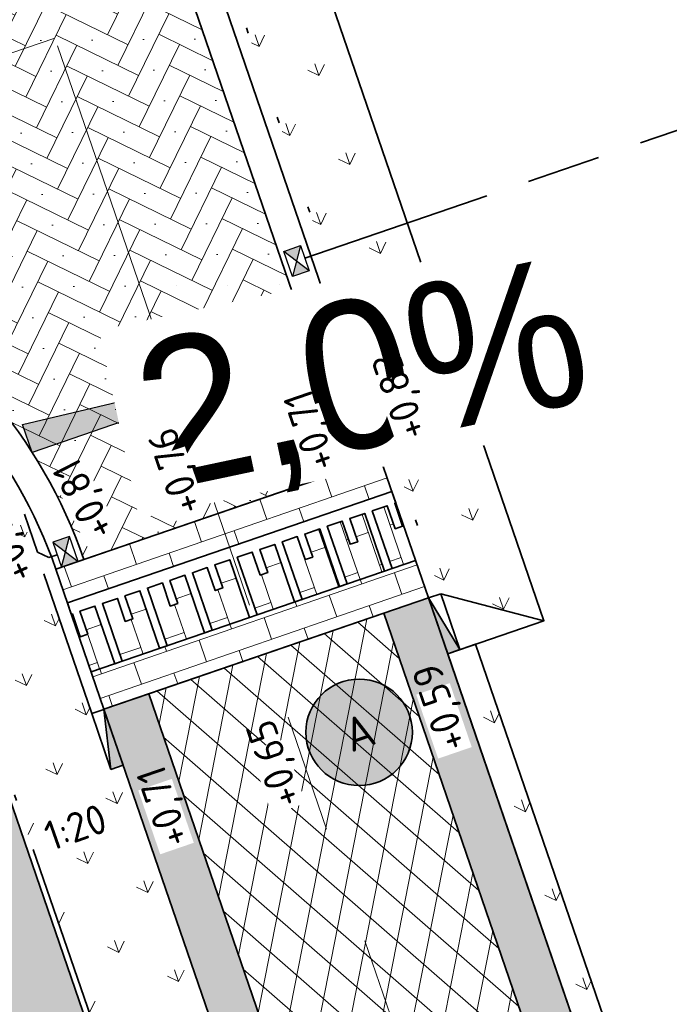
# Model space of a CAD drawing. Header units: metres. Extents: x 264779 to 275389, y 575281 to 580396.
# Tile 152 of 174: x 265508 to 265519, y 577012 to 577029. Entities that reach past the tile are written whole.
import ezdxf
from ezdxf.enums import TextEntityAlignment as Align

# ---------------------------------------------------------------- set-up
doc = ezdxf.new("R2018")
doc.units = ezdxf.units.M
doc.set_wipeout_variables(frame=1)
for name, pattern in [('AM-AS', [16, 10, -2, 2, -2]), ('B-WE-RI-HWA_HUISAANSLUITING_PVC_125-G', [10, 3.25, -0.75, 1.25, -0.75, 1.25, -0.75, 1.25, -0.75]), ('B-WE-VH-KANTOPSLUITING_OPSLUITBAND_[AFMETINGEN1]-G', [10, 5.5, -0.875, 0, -0.875, 1, -0.875, 0, -0.875]), ('B-WE-VH-KANTOPSLUITING_TROTTOIRBAND_RWS_[AFMETINGEN1]-G', [10, 2.5, -1.5, 0, -1.5, 0, -1.5, 0, -1.5, 0, -1.5])]:
    doc.linetypes.add(name, pattern=pattern)
for name, color, linetype, lineweight, true_color in [('N-GV-GR-GRAS_BERMKRUIDENMENGSEL-A', 7, 'Continuous', 18, 0x00a500), ('N-OI-RI-HWA_KOLKAANSLUITING_PVC_160-G', 150, 'B-WE-RI-HWA_HUISAANSLUITING_PVC_125-G', 35, 0x007fff), ('N-WE-RI-HWA_KOLK-S', 150, 'Continuous', 25, 0x007fff), ('N-WE-VH-VERHARDING_STRAATBAKSTEEN_DIKFORMAAT_HALF_ROOD-PAARS -A', 7, 'Continuous', 18, 0xa45729), ('N-WE-VH-VERHARDING_STRAATBAKSTEEN_DIKFORMAAT_KEPER-ROOD-PAARS-A', 7, 'Continuous', 18, 0xa45729), ('N-WE-VH-VERHARDING_STRAATBAKSTEEN_WAALFORMAAT_HALF_PAARS-BRUIN-A', 7, 'Continuous', 18, 0x66332b)]:
    doc.layers.add(name, color=color, linetype=linetype, lineweight=lineweight, true_color=true_color)
for name, color, linetype, lineweight in [('N-WE-AM-AS-G', 10, 'AM-AS', 18), ('N-WE-GW-BERM-G', 90, 'Continuous', 35), ('N-WE-OG-TOPOGRAFIE-G', 7, 'Continuous', 35), ('N-WE-VH-GOOT_SBS-G', 40, 'Continuous', 35), ('N-WE-VH-KANTOPSLUITING_ELEMENT_EINDVERLOOPBAND_110-220x250-G', 40, 'Continuous', 35), ('N-WE-VH-KANTOPSLUITING_OPSLUITBAND_100x200-G', 60, 'B-WE-VH-KANTOPSLUITING_OPSLUITBAND_[AFMETINGEN1]-G', 35), ('N-WE-VH-KANTOPSLUITING_TROTTOIRBAND_RWS_110-220x250-G', 60, 'B-WE-VH-KANTOPSLUITING_TROTTOIRBAND_RWS_[AFMETINGEN1]-G', 35), ('N-WE-VH-VERHARDING_ASFALT-A', 40, 'Continuous', 18), ('N-WE-VH-VERHARDING_ASFALT-G', 40, 'Continuous', 35), ('N-WE-VH-VERHARDING_ASFALT_SLIJTLAAG-A', 40, 'Continuous', 18), ('N-WE-VH-VERHARDING_STRAATBAKSTEEN_DIKFORMAAT_KEPER-G', 40, 'Continuous', 35), ('N-WE-VH-VERHARDING_STRAATBAKSTEEN_WAALFORMAAT_HALF-G', 40, 'Continuous', 35), ('N-XX-AL-HOOGTELABEL-T25-M', 7, 'Continuous', 25), ('N-XX-AL-VERWIJZING-S', 7, 'Continuous', 25), ('X-XX-AL-VERKANTING_ÉÉN_OOR-S', 7, 'Continuous', 25)]:
    doc.layers.add(name, color=color, linetype=linetype, lineweight=lineweight)
doc.layers.add('X-XX-AL-HULPLAAG-G', color=6, linetype='Continuous', lineweight=18, plot=False)
doc.styles.add('NLCS-ISO', font='NLCS-ISO.ttf')
doc.styles.add('NLCS-ISO-M1000-T25', font='NLCS-ISO.ttf', dxfattribs={"height": 2.5})
doc.styles.get("Standard").update_dxf_attribs({"font": 'arial.ttf'})
pattern_1 = [(109.0885258, (229379.4453, 679350.7839), (-1.011904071, 0.491604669), [0.2109375, -1.380052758]), (64.0885258, (229379.4453, 679350.7839), (-1.011904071, 0.491604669), [0.2109375, -0.9140625]), (154.0885258, (229379.4453, 679350.7839), (-0.491604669, -1.011904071), [0.2109375, -0.9140625])]
pattern_2 = [(63.89148067, (53431.0888, 115509.4455), (-1.01020742, 0.4950817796), []), (63.89148067, (53431.1034, 115509.4029), (-0.50510371, 0.2475408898), [-0.16875, 0.225, -0.16875]), (63.89148067, (53431.118, 115509.3603), (-1.01020742, 0.4950817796), []), (153.89148067, (53431.0888, 115509.4455), (-0.4950817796, -1.01020742), []), (153.89148067, (53431.1034, 115509.4029), (-0.2475408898, -0.50510371), [-0.16875, 0.225, -0.16875]), (153.89148067, (53431.118, 115509.3603), (-0.4950817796, -1.01020742), [])]
pattern_3 = [(109.04055237, (53525.6048, 115542.10574), (-0.930197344, 0.91073834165), [0.388125, -0.388125]), (199.040552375, (53525.60482, 115542.10574), (0.1266208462, -0.3668898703), [])]

# ---------------------------------------------------------------- blocks, each defined once
blk = doc.blocks.new('*U275')
blk.add_wipeout([(-1.125, 0.75), (1.125, 0.75), (1.125, -0.75), (-1.125, -0.75)])
h = blk.add_hatch(color=256)
h.dxf.hatch_style = 1
h.paths.add_polyline_path([(0, 0), (-1.125, 0.75), (-1.125, -0.75)])
h.paths.add_polyline_path([(1.125, -0.75), (1.125, 0.75), (0, 0)])
for p, q in [((-1.125, -0.75), (1.125, 0.75)), ((1.125, -0.75), (-1.125, 0.75))]:
    blk.add_line(p, q)
at = {"flags": 128}
blk.add_lwpolyline([(-1.125, -0.75), (1.125, -0.75), (1.125, 0.75), (-1.125, 0.75)], close=True, dxfattribs=at)
blk = doc.blocks.new('*U277')
blk.add_wipeout([(-1.125, 0.75), (1.125, 0.75), (1.125, -0.75), (-1.125, -0.75)])
h = blk.add_hatch(color=256)
h.dxf.hatch_style = 1
h.paths.add_polyline_path([(0, 0), (-1.125, 0.75), (-1.125, -0.75)])
h.paths.add_polyline_path([(1.125, -0.75), (1.125, 0.75), (0, 0)])
for p, q in [((-1.125, -0.75), (1.125, 0.75)), ((1.125, -0.75), (-1.125, 0.75))]:
    blk.add_line(p, q)
at = {"flags": 128}
blk.add_lwpolyline([(-1.125, -0.75), (1.125, -0.75), (1.125, 0.75), (-1.125, 0.75)], close=True, dxfattribs=at)
blk = doc.blocks.new('*U182')
h = blk.add_hatch(color=256)
h.dxf.hatch_style = 1
h.paths.add_polyline_path([(0, 0.22), (-1, 0.22), (-1, 0)])
for p, q in [((-1, 0), (0, 0.22)), ((0, 0.22), (-1, 0.22)), ((-1, 0.22), (-1, 0)), ((0, 0), (0, 0.22)), ((-1, 0), (0, 0))]:
    blk.add_line(p, q)
blk = doc.blocks.new('*U253')
h = blk.add_hatch(color=256)
h.dxf.hatch_style = 1
h.paths.add_polyline_path([(23.827, 8.183), (0, 0), (-0.812, 2.364)])
at = {"flags": 128}
blk.add_lwpolyline([(23.827, 8.183), (0, 0), (-0.812, 2.364), (23.827, 8.183)], dxfattribs=at)
at = {"lineweight": 30, "flags": 9}
blk.add_attdef('HELLING', text='', height=2.5, rotation=11.9534, dxfattribs=at).set_placement((7.902, 8.875), align=Align.TOP_LEFT)
blk = doc.blocks.new('SAL-VERWIJZING_VERHARDINGAANDUIDING-SO')
at = {"true_color": 0xffffff}
h = blk.add_hatch(color=7, dxfattribs=at)
edge = h.paths.add_edge_path()
edge.add_arc((0, 0), 4, 0, 360)
at = {"linetype": 'Continuous', "lineweight": 35}
blk.add_circle((0, 0), 4, dxfattribs=at)
at = {"color": 250, "lineweight": 25, "style": 'NLCS-ISO'}
blk.add_attdef('NR', text='', height=2.5, dxfattribs=at).set_placement((0, 0), align=Align.MIDDLE_CENTER)

msp = doc.modelspace()

# ---------------------------------------------------------------- hatches: boundary and pattern name
at = {"layer": 'N-GV-GR-GRAS_BERMKRUIDENMENGSEL-A'}
h = msp.add_hatch(dxfattribs=at)
h.set_pattern_fill('AGR-KRUIDEN', color=256, scale=0.5625, pattern_type=2)
h.set_pattern_definition([(109.0885258, (229273.9467, 679383.4868), (-1.011904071, 0.491604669), [0.2109375, -1.380052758]), (64.0885258, (229273.9467, 679383.4868), (-1.011904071, 0.491604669), [0.2109375, -0.9140625]), (154.0885258, (229273.9467, 679383.4868), (-0.491604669, -1.011904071), [0.2109375, -0.9140625])])
h.paths.add_polyline_path([(265515.065, 577019.136), (265515.39, 577018.19), (265516.808, 577018.677), (265505.214, 577052.44, -0.414214), (265509.113, 577060.419), (265510.059, 577060.744), (265509.572, 577062.163), (265508.626, 577061.838, 0.414214), (265503.795, 577051.953)])
h = msp.add_hatch(dxfattribs=at)
h.set_pattern_fill('AGR-KRUIDEN', color=256, scale=0.5625, pattern_type=2)
h.set_pattern_definition(pattern_1)
edge = h.paths.add_edge_path()
edge.add_line((265544.192, 576895.666), (265546.356, 576896.476))
edge.add_line((265546.356, 576896.476), (265508.74, 577006.395))
edge.add_line((265508.74, 577006.395), (265502.494, 577024.584))
edge.add_line((265502.494, 577024.584), (265501.502, 577024.714))
edge.add_arc((265500.991, 577016.9), 7.83, 86.2552, 97.004)
edge.add_line((265500.036, 577024.672), (265499.053, 577024.486))
edge.add_line((265499.053, 577024.486), (265499.122, 577024.136))
edge.add_line((265499.122, 577024.136), (265499.682, 577022.506))
edge.add_line((265499.682, 577022.506), (265496.419, 577021.386))
edge.add_line((265496.419, 577021.386), (265497.88, 577017.13))
edge.add_line((265497.88, 577017.13), (265499.544, 577012.439))
edge.add_line((265499.544, 577012.439), (265501.088, 577012.255))
edge.add_line((265501.088, 577012.255), (265540.334, 576897.439))
edge.add_line((265540.334, 576897.439), (265543.159, 576898.476))
edge.add_line((265543.159, 576898.476), (265544.192, 576895.666))
edge = h.paths.add_edge_path()
edge.add_line((265546.66, 576895.587), (265544.512, 576894.792))
edge.add_line((265544.512, 576894.792), (265545.439, 576892.27))
edge.add_line((265545.439, 576892.27), (265542.476, 576891.172))
edge.add_line((265542.476, 576891.172), (265587.997, 576757.999))
edge.add_line((265587.997, 576757.999), (265589.325, 576758.45))
edge.add_line((265589.325, 576758.45), (265589.374, 576758.308))
edge.add_arc((265586.801, 576765.883), 8, 288.7583, 298.8426)
edge.add_line((265590.66, 576758.875), (265589.455, 576762.422))
edge.add_line((265589.455, 576762.422), (265590.43, 576767.326))
edge.add_line((265590.43, 576767.326), (265573.686, 576816.611))
edge.add_line((265573.686, 576816.611), (265546.66, 576895.587))
h = msp.add_hatch(dxfattribs=at)
h.set_pattern_fill('AGR-KRUIDEN', color=256, scale=0.5625, pattern_type=2)
h.set_pattern_definition(pattern_1)
edge = h.paths.add_edge_path()
edge.add_line((265525.933, 576962.949), (265527.523, 576963.492))
edge.add_line((265527.523, 576963.492), (265523.242, 576976.003))
edge.add_line((265523.242, 576976.003), (265523.45, 576976.074))
edge.add_line((265523.45, 576976.074), (265512.619, 577007.724))
edge.add_line((265512.619, 577007.724), (265509.696, 577016.235))
edge.add_line((265509.696, 577016.235), (265509.488, 577016.163))
edge.add_line((265509.488, 577016.163), (265508.35, 577019.478))
edge.add_arc((265500.992, 577016.951), 7.78, 18.9534, 49.9498)
edge.add_line((265505.998, 577022.906), (265505.192, 577023.499))
edge.add_line((265505.192, 577023.499), (265510.821, 577007.108))
edge.add_line((265510.821, 577007.108), (265525.933, 576962.949))
h = msp.add_hatch(dxfattribs=at)
h.set_pattern_fill('AGR-KRUIDEN', color=256, scale=0.5625, pattern_type=2)
h.set_pattern_definition([(109.0885258, (229332.19456, 679334.4325), (-1.011904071, 0.491604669), [0.2109375, -1.380052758]), (64.0885258, (229332.1946, 679334.4325), (-1.011904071, 0.491604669), [0.2109375, -0.9140625]), (154.0885258, (229332.1946, 679334.4325), (-0.491604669, -1.011904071), [0.2109375, -0.9140625])])
h.paths.add_polyline_path([(265518.578, 577009.767), (265515.654, 577018.281), (265515.182, 577018.119), (265518.105, 577009.605), (265528.935, 576977.958), (265529.408, 576978.12)])
at = {"layer": 'N-WE-VH-VERHARDING_ASFALT-A'}
h = msp.add_hatch(dxfattribs=at)
h.set_pattern_fill('AVH-ASFALT', color=256, scale=2.5875, angle=359.803, style=0, pattern_type=2)
h.set_pattern_definition([(78.89148067, (53431.1034, 115509.4029), (-0.50780413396, 0.0997056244), []), (138.89148067, (53431.1034, 115509.4029), (-0.3402496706, -0.38991846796), [])])
h.paths.add_polyline_path([(265514.1, 577018.805), (265510.128, 577017.441), (265513.375, 577007.984), (265524.53, 576975.387), (265528.504, 576976.747), (265517.348, 577009.346)])
at = {"layer": 'N-WE-VH-VERHARDING_ASFALT_SLIJTLAAG-A'}
h = msp.add_hatch(dxfattribs=at)
h.set_pattern_fill('AVH-OVERIG_01', color=256, scale=1.125, angle=359.803, style=0, pattern_type=2)
h.set_pattern_definition(pattern_2)
h.paths.add_polyline_path([(265514.857, 577019.065), (265514.1, 577018.805), (265517.348, 577009.346), (265528.504, 576976.747), (265529.261, 576977.006), (265518.105, 577009.605)])
h = msp.add_hatch(dxfattribs=at)
h.set_pattern_fill('AVH-OVERIG_01', color=256, scale=1.125, angle=359.803, style=0, pattern_type=2)
h.set_pattern_definition(pattern_2)
h.paths.add_polyline_path([(265510.128, 577017.441), (265509.371, 577017.181), (265512.619, 577007.724), (265523.774, 576975.128), (265524.53, 576975.387), (265513.375, 577007.984)])
at = {"layer": 'N-WE-VH-VERHARDING_STRAATBAKSTEEN_DIKFORMAAT_HALF_ROOD-PAARS -A'}
h = msp.add_hatch(dxfattribs=at)
h.set_pattern_fill('AVH-BSS_DIKFORMAAT_HALFST', color=256, scale=28.125, angle=89.952, pattern_type=2)
h.set_pattern_definition(pattern_3)
h.paths.add_polyline_path([(265514.857, 577019.065), (265514.639, 577019.698), (265509.154, 577017.814), (265509.371, 577017.181)])
at = {"layer": 'N-WE-VH-VERHARDING_STRAATBAKSTEEN_WAALFORMAAT_HALF_PAARS-BRUIN-A'}
h = msp.add_hatch(dxfattribs=at)
h.set_pattern_fill('AVH-SBS_WAALFORMAAT_HALFST', color=256, scale=28.125, angle=359.8649, style=0, pattern_type=2)
h.set_pattern_definition([(18.95339914, (53431.10338, 115509.40288), (-0.09134972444, 0.2660014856), []), (108.95339914, (53432.1674, 115509.7683), (-1.0640059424, -0.3653988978), [0.28125, -0.28125]), (108.95339914, (53431.544, 115509.8516), (-1.0640059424, -0.3653988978), [0.28125, -0.28125]), (18.95339914, (53431.5897, 115509.7186), (-0.1826994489, 0.5320029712), [0, -1.125, 0, 0, 0]), (18.95339914, (53432.03036, 115510.1673), (-0.1826994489, 0.5320029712), [0, -1.125, 0, 0, 0])])
edge = h.paths.add_edge_path()
edge.add_line((265573.781, 576816.644), (265590.533, 576767.333))
edge.add_line((265590.533, 576767.333), (265592.599, 576767.469))
edge.add_line((265592.599, 576767.469), (265575.674, 576817.289))
edge.add_line((265575.674, 576817.289), (265526.519, 576960.929))
edge.add_line((265526.519, 576960.929), (265525.817, 576962.981))
edge.add_line((265525.817, 576962.981), (265510.727, 577007.076))
edge.add_line((265510.727, 577007.076), (265505.058, 577023.583))
edge.add_arc((265500.992, 577016.951), 7.78, 58.4908, 78.0135)
edge.add_line((265502.607, 577024.561), (265508.835, 577006.427))
edge.add_line((265508.835, 577006.427), (265573.781, 576816.644))

# ---------------------------------------------------------------- linework, layer by layer
at = {"layer": 'N-WE-AM-AS-G', "flags": 128}
msp.add_lwpolyline([(265487.798, 577088.927), (265515.362, 577008.665), (265580.312, 576818.87), (265621.801, 576696.744, 0.161993), (265640.874, 576671.586, -0.161362), (265659.907, 576646.545), (265678.877, 576591.153)], format="xyb", dxfattribs=at)
at = {"layer": 'N-WE-GW-BERM-G', "flags": 128}
msp.add_lwpolyline([(265515.065, 577019.136), (265516.808, 577018.677)], dxfattribs=at)
msp.add_lwpolyline([(265518.578, 577009.767), (265515.654, 577018.281), (265515.182, 577018.119), (265518.105, 577009.605), (265528.935, 576977.958), (265529.408, 576978.12)], close=True, dxfattribs=at)
at = {"layer": 'N-WE-OG-TOPOGRAFIE-G', "ltscale": 0.1, "flags": 128}
msp.add_lwpolyline([(265509.154, 577017.814), (265514.639, 577019.698)], dxfattribs=at)
at = {"layer": 'N-WE-VH-VERHARDING_ASFALT-G', "flags": 128}
for points in [[(265514.1, 577018.805), (265517.348, 577009.346), (265528.504, 576976.747), (265529.261, 576977.006), (265518.105, 577009.605), (265514.857, 577019.065)], [(265510.128, 577017.441), (265513.375, 577007.984), (265524.53, 576975.387), (265528.504, 576976.747), (265517.348, 577009.346), (265514.1, 577018.805)], [(265509.371, 577017.181), (265512.619, 577007.724), (265523.774, 576975.128), (265524.53, 576975.387), (265513.375, 577007.984), (265510.128, 577017.441)]]:
    msp.add_lwpolyline(points, close=True, dxfattribs=at)
at = {"layer": 'N-WE-VH-VERHARDING_STRAATBAKSTEEN_WAALFORMAAT_HALF-G', "flags": 128}
msp.add_lwpolyline([(265527.555, 576963.398), (265525.871, 576962.822), (265510.727, 577007.076), (265505.058, 577023.583)], dxfattribs=at)
at = {"layer": 'X-XX-AL-HULPLAAG-G'}
msp.add_lwpolyline([(265289.959, 576953.465), (265313.574, 576961.575), (265326.607, 576966.051), (265344.493, 576972.193), (265361.724, 576978.111), (265374.303, 576982.431), (265452.786, 577009.383), (265467.748, 577014.521), (265499.489, 577025.422), (265508.54, 577028.53)], dxfattribs=at)

# ---------------------------------------------------------------- block references
at = {"layer": 'N-WE-VH-KANTOPSLUITING_ELEMENT_EINDVERLOOPBAND_110-220x250-G', "xscale": -1, "yscale": -1, "zscale": -1, "rotation": 288.9533991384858}
msp.add_blockref('*U182', (265515.065, 577019.136), dxfattribs=at)
at = {"layer": 'N-WE-VH-KANTOPSLUITING_ELEMENT_EINDVERLOOPBAND_110-220x250-G', "yscale": -1, "zscale": -1, "rotation": 108.95339914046}
msp.add_blockref('*U182', (265509.163, 577017.109), dxfattribs=at)

# ---------------------------------------------------------------- next in the draw order: block references
at = {"layer": 'N-WE-RI-HWA_KOLK-S', "yscale": 0.2, "zscale": 0.2}
for name, p, xscale, rotation in [('*U277', (265512.625, 577024.759), -0.2, 108.9533991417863), ('*U275', (265508.721, 577019.843), 0.2, 288.9533991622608)]:
    msp.add_blockref(name, p, dxfattribs=dict(at, xscale=xscale, rotation=rotation))

# ---------------------------------------------------------------- next in the draw order: hatches: boundary and pattern name
at = {"layer": 'N-WE-VH-VERHARDING_STRAATBAKSTEEN_DIKFORMAAT_HALF_ROOD-PAARS -A'}
h = msp.add_hatch(dxfattribs=at)
h.set_pattern_fill('AVH-BSS_DIKFORMAAT_HALFST', color=256, scale=28.125, angle=89.952, pattern_type=2)
h.set_pattern_definition(pattern_3)
h.paths.add_polyline_path([(265508.936, 577019.679), (265508.558, 577019.549), (265508.754, 577018.979), (265514.239, 577020.863), (265514.043, 577021.433), (265513.665, 577021.303)])
h = msp.add_hatch(dxfattribs=at)
h.set_pattern_fill('AVH-BSS_DIKFORMAAT_HALFST', color=256, scale=28.125, angle=179.952, pattern_type=2)
h.set_pattern_definition([(199.04055235, (71167.45237, 116839.2911), (-0.910738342, -0.9301973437), [0.388125, -0.388125]), (289.04055235, (71167.45237, 116839.29107), (0.36688987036, 0.12662084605), [])])
h.paths.add_polyline_path([(265514.241, 577019.562), (265514.639, 577019.698), (265514.305, 577020.672), (265514.287, 577020.666), (265514.42, 577020.277), (265514.294, 577020.233), (265514.16, 577020.623), (265513.906, 577020.536)])
h.paths.add_polyline_path([(265513.481, 577019.3), (265514.114, 577019.518), (265513.78, 577020.492), (265513.526, 577020.405), (265513.66, 577020.015), (265513.533, 577019.972), (265513.399, 577020.362), (265513.146, 577020.275)])
h.paths.add_polyline_path([(265512.72, 577019.039), (265513.354, 577019.257), (265513.019, 577020.231), (265512.766, 577020.144), (265512.9, 577019.754), (265512.773, 577019.711), (265512.639, 577020.1), (265512.386, 577020.013)])
h.paths.add_polyline_path([(265511.96, 577018.778), (265512.593, 577018.996), (265512.259, 577019.97), (265512.005, 577019.883), (265512.139, 577019.493), (265512.012, 577019.45), (265511.879, 577019.839), (265511.625, 577019.752)])
h.paths.add_polyline_path([(265511.199, 577018.517), (265511.833, 577018.735), (265511.498, 577019.709), (265511.245, 577019.622), (265511.379, 577019.232), (265511.252, 577019.188), (265511.118, 577019.578), (265510.865, 577019.491)])
h.paths.add_polyline_path([(265510.439, 577018.256), (265511.073, 577018.473), (265510.738, 577019.448), (265510.485, 577019.361), (265510.618, 577018.971), (265510.492, 577018.927), (265510.358, 577019.317), (265510.104, 577019.23)])
h.paths.add_polyline_path([(265509.678, 577017.995), (265510.312, 577018.212), (265509.978, 577019.186), (265509.724, 577019.099), (265509.858, 577018.71), (265509.731, 577018.666), (265509.597, 577019.056), (265509.344, 577018.969)])
h.paths.add_polyline_path([(265509.154, 577017.814), (265509.552, 577017.951), (265509.217, 577018.925), (265508.964, 577018.838), (265509.098, 577018.449), (265508.971, 577018.405), (265508.837, 577018.795), (265508.819, 577018.789)])
at = {"layer": 'N-WE-VH-VERHARDING_STRAATBAKSTEEN_DIKFORMAAT_KEPER-ROOD-PAARS-A'}
h = msp.add_hatch(dxfattribs=at)
h.set_pattern_fill('AVH-SBS_DIKFORMAAT_KEPER', color=256, scale=28.125, angle=224.86, pattern_type=2)
h.set_pattern_definition([(243.94852576, (71884.3889, 116960.9372), (0.1782353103, -0.51914757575), [1.5525, -0.77625]), (153.94852576, (71885.43497, 116960.42584), (0.1782353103, -0.51914757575), [1.5525, -0.77625]), (243.94852576, (71884.1371, 116959.98025), (0.1782353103, -0.51914757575), [0, -2.32875]), (243.94852576, (71884.8267, 116960.50717), (0.1782353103, -0.51914757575), [0, -2.32875])])
edge = h.paths.add_edge_path()
edge.add_arc((265500.992, 577016.951), 8.5, 18.9534, 61.928)
edge.add_line((265504.992, 577024.451), (265507.809, 577030.658))
edge.add_line((265507.809, 577030.658), (265501.772, 577033.825))
edge.add_arc((265494.008, 577037.285), 8.5, 335.9787, 378.9534)
edge.add_line((265502.048, 577040.046), (265506.587, 577041.605))
edge.add_line((265506.587, 577041.605), (265513.571, 577021.27))
edge.add_line((265513.571, 577021.27), (265509.031, 577019.711))

# ---------------------------------------------------------------- next in the draw order: linework, layer by layer
at = {"layer": 'N-OI-RI-HWA_KOLKAANSLUITING_PVC_160-G', "flags": 128}
for points in [[(265512.767, 577024.808), (265519.387, 577027.081)], [(265501.539, 577020.233), (265507.275, 577022.203), (265507.466, 577022.109), (265508.247, 577019.839), (265508.437, 577019.746), (265508.579, 577019.794)]]:
    msp.add_lwpolyline(points, dxfattribs=at)
at = {"layer": 'N-WE-GW-BERM-G', "flags": 128}
msp.add_lwpolyline([(265509.572, 577062.163), (265510.059, 577060.744), (265509.113, 577060.419, 0.414214), (265505.214, 577052.44), (265516.808, 577018.677), (265515.182, 577018.119)], format="xyb", dxfattribs=at)
at = {"layer": 'N-WE-OG-TOPOGRAFIE-G', "ltscale": 0.1, "flags": 128}
for points in [[(265514.043, 577021.433), (265514.857, 577019.065), (265509.371, 577017.181), (265508.558, 577019.549)], [(265514.239, 577020.863), (265508.754, 577018.979), (265508.819, 577018.789), (265508.837, 577018.795), (265508.971, 577018.405), (265509.098, 577018.449), (265508.964, 577018.838), (265509.217, 577018.925), (265509.552, 577017.951), (265509.678, 577017.995), (265509.344, 577018.969), (265509.597, 577019.056), (265509.731, 577018.666), (265509.858, 577018.71), (265509.724, 577019.099), (265509.978, 577019.186), (265510.312, 577018.212), (265510.439, 577018.256), (265510.104, 577019.23), (265510.358, 577019.317), (265510.492, 577018.927), (265510.618, 577018.971), (265510.485, 577019.361), (265510.738, 577019.448), (265511.073, 577018.473), (265511.199, 577018.517), (265510.865, 577019.491), (265511.118, 577019.578), (265511.252, 577019.188), (265511.379, 577019.232), (265511.245, 577019.622), (265511.498, 577019.709), (265511.833, 577018.735), (265511.96, 577018.778), (265511.625, 577019.752), (265511.879, 577019.839), (265512.012, 577019.45), (265512.139, 577019.493), (265512.005, 577019.883), (265512.259, 577019.97), (265512.593, 577018.996), (265512.72, 577019.039), (265512.386, 577020.013), (265512.639, 577020.1), (265512.773, 577019.711), (265512.9, 577019.754), (265512.766, 577020.144), (265513.019, 577020.231), (265513.354, 577019.257), (265513.481, 577019.3), (265513.146, 577020.275), (265513.399, 577020.362), (265513.533, 577019.972), (265513.66, 577020.015), (265513.526, 577020.405), (265513.78, 577020.492), (265514.114, 577019.518), (265514.241, 577019.562), (265513.906, 577020.536), (265514.16, 577020.623), (265514.294, 577020.233), (265514.42, 577020.277), (265514.287, 577020.666), (265514.305, 577020.672)]]:
    msp.add_lwpolyline(points, close=True, dxfattribs=at)
at = {"layer": 'N-WE-VH-GOOT_SBS-G', "flags": 128}
msp.add_lwpolyline([(265507.06, 577041.767), (265506.587, 577041.605), (265513.571, 577021.27), (265514.043, 577021.433)], close=True, dxfattribs=at)
msp.add_lwpolyline([(265498.85, 577025.176), (265499.012, 577024.702, -0.39074), (265508.558, 577019.549), (265509.031, 577019.711, 0.392113)], format="xyb", close=True, dxfattribs=at)
at = {"layer": 'N-WE-VH-KANTOPSLUITING_OPSLUITBAND_100x200-G', "flags": 128}
msp.add_lwpolyline([(265527.523, 576963.492), (265525.933, 576962.949), (265510.821, 577007.108), (265505.192, 577023.499)], dxfattribs=at)
at = {"layer": 'N-WE-VH-KANTOPSLUITING_TROTTOIRBAND_RWS_110-220x250-G', "ltscale": 0.99999, "flags": 128}
for points in [[(265508.626, 577061.838, 0.414214), (265503.795, 577051.953), (265515.065, 577019.136)], [(265509.163, 577017.109), (265508.35, 577019.478, 0.136078), (265505.998, 577022.906, 0.136078)]]:
    msp.add_lwpolyline(points, format="xyb", dxfattribs=at)
at = {"layer": 'N-WE-VH-VERHARDING_STRAATBAKSTEEN_DIKFORMAAT_KEPER-G', "flags": 128}
msp.add_lwpolyline([(265506.587, 577041.605), (265502.048, 577040.046, -0.392114), (265497.372, 577029.479), (265498.85, 577025.176, -0.392113), (265509.031, 577019.711), (265513.571, 577021.27)], format="xyb", close=True, dxfattribs=at)

# ---------------------------------------------------------------- next in the draw order: block references
at = {"layer": 'X-XX-AL-VERKANTING_ÉÉN_OOR-S'}
ref = msp.add_blockref('*U253', (265508.155, 577021.525), dxfattribs=dict(at, xscale=0.2, yscale=0.2, zscale=0.2))
lines = msp.add_mtext('2,0%', dxfattribs={"layer": '0', "insert": (265509.736, 577023.3), "char_height": 2.5, "attachment_point": 1, "rotation": 11.9534, "bg_fill": 3, "box_fill_scale": 1.15, "bg_fill_color": 256, "bg_fill_transparency": 0})
ref.add_attrib('HELLING', '', (265509.736, 577023.3)).embed_mtext(lines)

# ---------------------------------------------------------------- next in the draw order: texts
at = {"layer": 'N-XX-AL-HOOGTELABEL-T25-M', "char_height": 0.5, "style": 'NLCS-ISO-M1000-T25', "bg_fill": 3, "box_fill_scale": 1.1, "bg_fill_color": 256, "bg_fill_transparency": 0}
for s, insert, width, attachment_point, rotation in [('+0,83', (265514.366, 577021.68), 1.04288, 1, 108.9534), ('+0,71', (265512.835, 577021.15), 1.04288, 1, 108.9534), ('+0,76', (265510.573, 577020.414), 1.04288, 1, 108.9534), ('+0,81', (265509.124, 577019.98), 1.04288, 1, 117.2943), ('+0,93', (265507.757, 577019.254), 1.04288, 1, 114.5842), ('+0,59', (265515.052, 577016.411), 1.04288, 1, 108.9534), ('+0,65', (265512.244, 577015.463), 1.04288, 1, 108.9534), ('+0,71', (265510.353, 577014.793), 1.04288, 1, 108.9534), ('1:20', (265508.478, 577014.779), 0.5, 7, 19.3746)]:
    msp.add_mtext(s, dxfattribs=dict(at, insert=insert, width=width, attachment_point=attachment_point, rotation=rotation))

# ---------------------------------------------------------------- next in the draw order: block references
at = {"layer": 'N-XX-AL-VERWIJZING-S'}
ref = msp.add_blockref('SAL-VERWIJZING_VERHARDINGAANDUIDING-SO', (265513.685, 577016.792), dxfattribs=dict(at, xscale=0.2250000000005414, yscale=0.2250000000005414, zscale=0.4500000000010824, rotation=19.0885257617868))
ref.add_attrib('NR', 'A', dxfattribs={"layer": '0', "color": 250, "height": 0.563, "rotation": 19.0885, "style": 'NLCS-ISO'}).set_placement((265513.685, 577016.792), align=Align.MIDDLE_CENTER)

doc.saveas('drawing.dxf')
